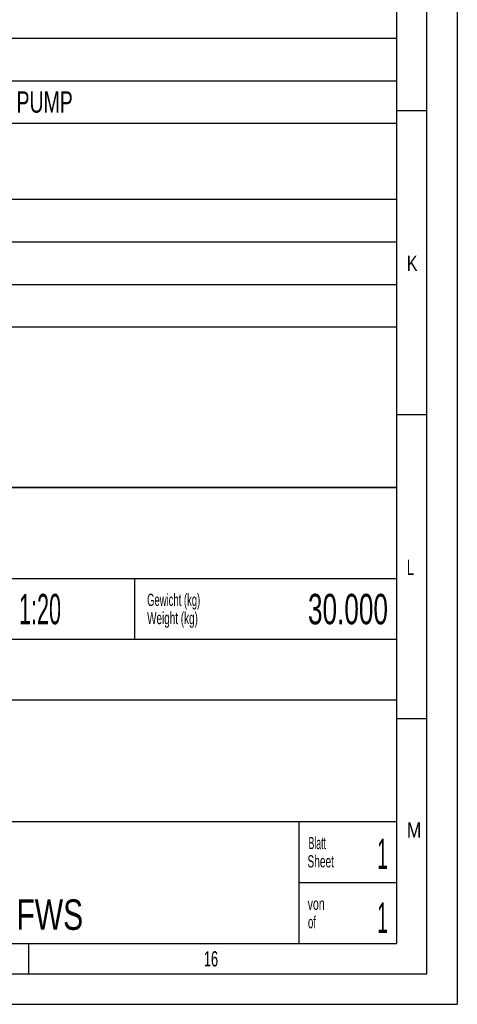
# Model space of a CAD drawing. Header units: millimetres. Extents: x 0 to 841, y 0 to 594.
# Tile 39 of 72: x 769 to 841, y 0 to 162. Entities that reach past the tile are written whole.
import ezdxf
from ezdxf.enums import TextEntityAlignment as Align

# ---------------------------------------------------------------- set-up
doc = ezdxf.new("R2010")
doc.units = ezdxf.units.MM
doc.header["$LTSCALE"] = 46.255
doc.layers.get('0').update_dxf_attribs({"linetype": 'CONTINUOUS'})
doc.styles.get("Standard").update_dxf_attribs({"font": 'txt', "width": 0.6})
doc.styles.add('TEXTSTYLE_2', font='txt')
doc.styles.add('TEXTSTYLE_3', font='txt', dxfattribs={"width": 0.8})

# ---------------------------------------------------------------- blocks, each defined once
blk = doc.blocks.new('*T613')
at = {"color": 2, "linetype": 'Continuous'}
for p, q in [((0, 0), (278, 0)), ((0, 0), (0, -47.5)), ((278, 0), (278, -47.5)), ((0, -7), (278, -7)), ((8, -7), (8, -47.5)), ((0, -14), (278, -14)), ((0, -26.5), (278, -26.5)), ((0, -33.5), (278, -33.5)), ((0, -40.5), (278, -40.5)), ((0, -47.5), (278, -47.5))]:
    blk.add_line(p, q, dxfattribs=at)
for s, width, p in [('Anmerkung / REMARKS', 0.674185, (1.05, -5.25)), ('SPACE REQUIRED FOR MEASURING TORSIONAL VIBRATIONS, AND/OR FOR REMOVAL OF THE VIBRATION DAMPER AND/OR LUBOIL PUMP', 0.683886, (9.05, -12.25)), ('SPACE REQUIRED FOR REMOVAL OF PISTON AND CYLINDER LINER', 0.680087, (9.05, -19.25)), ('REDUCED REMOVAL HEIGHT PISTON AND LINER 2300mm', 0.689441, (9.05, -24.5)), ('SPACE REQUIRED FOR TERMINAL SET', 0.682028, (9.05, -31.75)), ('SPACE REQUIRED FOR TURBOCHARGER SHAFT', 0.692407, (9.05, -38.75)), ('SPACE TRQUIRED FOR CHARGE AIR COOLER REMOVING', 0.684656, (9.05, -45.75))]:
    blk.add_text(s, height=3.5, dxfattribs=dict(at, width=width)).set_placement(p)
at = {"color": 2, "linetype": 'Continuous', "width": 0.619048}
for s, p in [('b', (4, -12.25)), ('e', (4, -19.25)), ('k', (4, -31.75)), ('o', (4, -38.75)), ('p', (4, -45.75))]:
    blk.add_text(s, height=3.5, dxfattribs=at).set_placement(p, align=Align.CENTER)
blk = doc.blocks.new('*T615')
at = {"color": 5, "linetype": 'Continuous'}
for p, q in [((0, 0), (187, 0)), ((0, 0), (0, -75)), ((187, 0), (187, -75)), ((0, -75), (187, -75))]:
    blk.add_line(p, q, dxfattribs=at)
at = {"color": 2, "linetype": 'Continuous', "style": 'TEXTSTYLE_3'}
for s, width, p in [('8M25E_FWS', 0.738095, (73.4, -6.75)), ('1.0', 0.547619, (110.07, -6.75)), ('8M25E_FWS', 0.738095, (73.4, -13.25)), ('1.0', 0.547619, (110.07, -13.25))]:
    blk.add_text(s, height=5, dxfattribs=dict(at, width=width)).set_placement(p)
for s, width, p in [('W882', 0.833333, (81.68, -22.5)), ('1:20', 0.529762, (128.4, -22.5)), ('-', 0.619048, (11, -72.75))]:
    blk.add_text(s, height=5, dxfattribs=dict(at, width=width)).set_placement(p, align=Align.CENTER)
for s, width, p in [('30.000', 0.642857, (185.6, -22.5)), ('1', 0.47619, (185.6, -62.75)), ('1', 0.47619, (185.6, -73.25))]:
    blk.add_text(s, height=5, dxfattribs=dict(at, width=width)).set_placement(p, align=Align.RIGHT)
at = {"color": 5, "linetype": 'Continuous', "width": 0.761905}
blk.add_text('mK', height=2, dxfattribs=at).set_placement((45.07, -31), align=Align.CENTER)
at = {"color": 7, "linetype": 'Continuous', "style": 'TEXTSTYLE_3'}
for s, width, p in [('Motor - Einbauzeichnung', 0.602484, (23.4, -43.12)), ('ENGINE INSTALLATION DRAWING', 0.69224, (23.4, -51.88))]:
    blk.add_text(s, height=5, dxfattribs=dict(at, width=width)).set_placement(p)
for s, width, p in [('8M25E FWS', 0.738095, (121.5, -72.75)), ('-', 0.619048, (63, -72.75))]:
    blk.add_text(s, height=5, dxfattribs=dict(at, width=width)).set_placement(p, align=Align.CENTER)

msp = doc.modelspace()

# ---------------------------------------------------------------- linework, layer by layer
at = {"color": 5, "linetype": 'Continuous'}
for p, q in [((841, 594), (841, 0)), ((831, 584), (831, 10)), ((831, 147), (836, 147)), ((831, 97), (836, 97)), ((831, 47), (836, 47)), ((10, 10), (831, 10)), ((770.5, 10), (770.5, 5)), ((0, 0), (841, 0))]:
    msp.add_line(p, q, dxfattribs=at)
at = {"color": 6, "linetype": 'Continuous'}
for p, q in [((836, 5), (836, 589)), ((831, 85), (644, 85)), ((831, 70), (644, 70)), ((5, 5), (836, 5))]:
    msp.add_line(p, q, dxfattribs=at)
at = {"color": 7, "linetype": 'Continuous'}
for p, q in [((788, 60), (788, 70)), ((831, 60), (698, 60)), ((831, 50), (644, 50)), ((831, 30), (644, 30)), ((815, 10), (815, 30)), ((831, 20), (815, 20))]:
    msp.add_line(p, q, dxfattribs=at)

# ---------------------------------------------------------------- block references
for name, p in [('*T613', (553.00154, 158.89215)), ('*T615', (644, 85))]:
    msp.add_blockref(name, p)

# ---------------------------------------------------------------- texts
at = {"color": 5, "linetype": 'Continuous'}
for s, height, style, width, p in [('K', 2.50001, 'TEXTSTYLE_2', 0.785714, (832.70156, 120.613)), ('L', 2.50001, 'TEXTSTYLE_2', 0.642857, (832.70156, 70.613)), ('Gewicht (kg)', 2, 'TEXTSTYLE_3', 0.581349, (790.00443, 65.51831)), ('Weight (kg)', 2, 'TEXTSTYLE_3', 0.61039, (790.00443, 62.51831)), ('M', 2.50001, 'TEXTSTYLE_2', 0.857143, (832.70156, 27.413)), ('Blatt', 2, 'TEXTSTYLE_3', 0.533333, (816.54782, 25.51811)), ('Sheet', 2, 'TEXTSTYLE_3', 0.62381, (816.36447, 22.51811)), ('von', 2, 'TEXTSTYLE_3', 0.650794, (816.39227, 15.52828)), ('of', 2, 'TEXTSTYLE_3', 0.595238, (816.44465, 12.50209)), ('16', 2.50001, 'TEXTSTYLE_2', 0.630952, (799.333, 6.231))]:
    msp.add_text(s, height=height, dxfattribs=dict(at, style=style, width=width)).set_placement(p)

doc.saveas('drawing.dxf')
